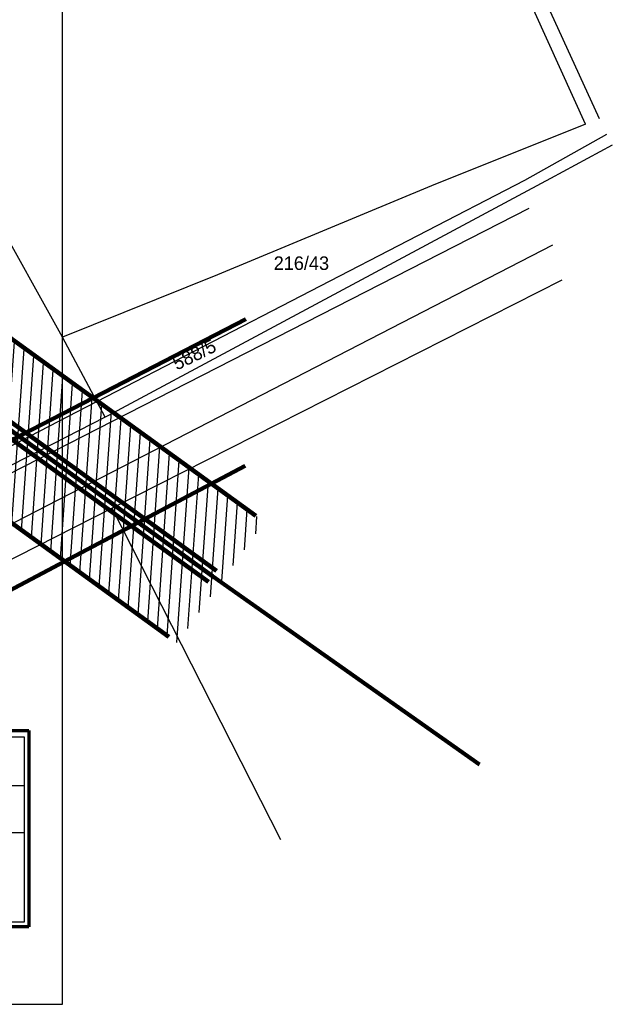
# Model space of a CAD drawing. Extents: x -740024 to -738426, y -1122140 to -1121743.
# Tile 17 of 256: x -739709 to -739622, y -1122029 to -1121884. Entities that reach past the tile are written whole.
import ezdxf

# ---------------------------------------------------------------- set-up
doc = ezdxf.new("R2010")
doc.units = 0
doc.header["$MEASUREMENT"] = 0
for name, color, linetype in [('G_DALSI_PRVKY_MAPY_B105', 7, 'Continuous'), ('G_DALSI_PRVKY_MAPY_B601', 7, 'Continuous'), ('G_DALSI_PRVKY_MAPY_L21800', 7, 'Continuous'), ('G_DALSI_PRVKY_MAPY_L60500', 7, 'Continuous'), ('G_HRANICE_PARCEL_L21900', 7, 'Continuous'), ('G_HRANICE_PARCEL_L21999', 7, 'Continuous'), ('G_PARCELY_KN_T100018', 7, 'Continuous'), ('G_PARCELY_KN_T18', 7, 'Continuous'), ('obrubníky', 7, 'Continuous'), ('SITUACE', 7, 'Continuous'), ('SÍTĚ NOVÉ', 7, 'Continuous')]:
    doc.layers.add(name, color=color, linetype=linetype)
doc.styles.add('GENERATED_STYLE_1', font='txt')

msp = doc.modelspace()

# ---------------------------------------------------------------- hatches: boundary and pattern name
at = {"layer": 'obrubníky', "linetype": 'Continuous'}
h = msp.add_hatch(dxfattribs=at)
h.set_pattern_fill('plášť_2_kopírovat', color=256, style=0, pattern_type=2)
h.set_pattern_definition([(86, (-738576.9859, -1121962.5378), (-1.496346, 0.1046347), [])])
h.paths.add_polyline_path([(-739686.0081, -1121975.8547), (-739770.3862, -1121914.9854), (-739879.6887, -1121836.5613), (-739879.7085, -1121809.4701), (-739789.1548, -1121874.442), (-739673.1798, -1121957.982)], flags=0)

# ---------------------------------------------------------------- linework, layer by layer
at = {"layer": 'G_DALSI_PRVKY_MAPY_B105'}
msp.add_line((-739695.6622, -1121955.9856), (-739695.6621, -1121955.9856), dxfattribs=at)
at = {"layer": 'G_DALSI_PRVKY_MAPY_B601'}
msp.add_line((-739680.8522, -1121966.0156), (-739680.8521, -1121966.0156), dxfattribs=at)
at = {"layer": 'G_DALSI_PRVKY_MAPY_L21800', "flags": 128}
for points in [[(-739732.8222, -1121962.1356), (-739634.1022, -1121911.7056)], [(-739630.6422, -1121917.1656), (-739729.1222, -1121967.8656)]]:
    msp.add_lwpolyline(points, dxfattribs=at)
at = {"layer": 'G_DALSI_PRVKY_MAPY_L60500', "color": 1, "lineweight": 200, "flags": 128}
for points in [[(-739730.9995, -1121916.1681), (-739674.4395, -1121957.0781)], [(-739736.8292, -1121924.2931), (-739680.2692, -1121965.2031)], [(-739737.4122, -1121925.1056), (-739680.8522, -1121966.0156)], [(-739737.9951, -1121925.9181), (-739681.4351, -1121966.8281)], [(-739743.8279, -1121934.0409), (-739687.2679, -1121974.9509)], [(-739680.8522, -1121966.0156), (-739641.4222, -1121993.7856)]]:
    msp.add_lwpolyline(points, dxfattribs=at)
at = {"layer": 'G_HRANICE_PARCEL_L21900', "flags": 128}
for points in [[(-739697.9122, -1121940.2156), (-739634.7422, -1121907.5556), (-739622.6422, -1121900.7456)], [(-739629.2522, -1121922.2956), (-739695.6622, -1121955.9856)], [(-739761.0222, -1121970.5256), (-739734.5622, -1121959.1656), (-739697.9122, -1121940.2156)], [(-739695.6622, -1121955.9856), (-739726.3322, -1121971.5456), (-739757.3522, -1121983.1156), (-739784.0622, -1121991.2956)], [(-739670.7517, -1122004.8986), (-739695.6622, -1121955.9856)]]:
    msp.add_lwpolyline(points, dxfattribs=at)
at = {"layer": 'G_HRANICE_PARCEL_L21999', "flags": 128}
for points in [[(-739625.8022, -1121899.2956), (-739635.1322, -1121878.6256), (-739639.0522, -1121872.1756), (-739648.0222, -1121857.7856), (-739651.8622, -1121851.1556), (-739658.8522, -1121841.7056), (-739674.2622, -1121820.1856), (-739672.8022, -1121819.0956)], [(-739669.4422, -1121823.1756), (-739650.4322, -1121849.6556), (-739646.6822, -1121856.4056), (-739637.7122, -1121870.1056), (-739632.0622, -1121880.2656), (-739623.7722, -1121898.4756)], [(-739702.9822, -1121930.7456), (-739713.4122, -1121912.0256), (-739724.3722, -1121895.9356), (-739737.2122, -1121877.9356), (-739744.5822, -1121868.6656), (-739758.0222, -1121850.9956), (-739769.5222, -1121837.8956)], [(-739625.8022, -1121899.2956), (-739648.4922, -1121908.3956), (-739680.0922, -1121921.5156), (-739702.9822, -1121930.7456)], [(-739621.8222, -1121902.4056), (-739630.9622, -1121907.3056), (-739696.2722, -1121942.3456), (-739696.6722, -1121942.5456)], [(-739697.9122, -1121940.2156), (-739702.9822, -1121930.7456)], [(-739696.6722, -1121942.5456), (-739697.9122, -1121940.2156)], [(-739696.6722, -1121942.5456), (-739720.1722, -1121954.5256), (-739732.9122, -1121960.5756), (-739750.3222, -1121967.0756), (-739761.0222, -1121970.5256)]]:
    msp.add_lwpolyline(points, dxfattribs=at)
at = {"layer": 'SITUACE', "color": 14, "lineweight": 70}
for p, q in [((-739786.1332, -1121988.7874), (-739707.947, -1121988.7874)), ((-739786.1332, -1121988.7874), (-739707.947, -1121988.7874)), ((-739707.947, -1121988.7874), (-739707.947, -1122017.7453)), ((-739707.947, -1121988.7874), (-739707.947, -1122017.7453)), ((-739707.947, -1122017.7453), (-739786.1332, -1122017.7453)), ((-739707.947, -1122017.7453), (-739786.1332, -1122017.7453))]:
    msp.add_line(p, q, dxfattribs=at)
at = {"layer": 'SITUACE'}
for p, q in [((-739785.4337, -1121989.7193), (-739708.6579, -1121989.7193)), ((-739785.4337, -1121989.7193), (-739708.6579, -1121989.7193)), ((-739708.6579, -1121989.7193), (-739708.6579, -1122017.0396)), ((-739708.6579, -1121989.7193), (-739708.6579, -1122017.0396)), ((-739761.2386, -1121996.8768), (-739708.6579, -1121996.8768)), ((-739761.2386, -1121996.8768), (-739708.6579, -1121996.8768)), ((-739785.4337, -1122003.8162), (-739708.6579, -1122003.8162)), ((-739785.4337, -1122003.8162), (-739708.6579, -1122003.8162)), ((-739708.6579, -1122017.0396), (-739785.4337, -1122017.0396)), ((-739708.6579, -1122017.0396), (-739785.4337, -1122017.0396))]:
    msp.add_line(p, q, dxfattribs=at)
at = {"layer": 'SÍTĚ NOVÉ'}
for p, q in [((-739702.9822, -1122029.1865), (-739702.9822, -1121844.1925)), ((-739913.1147, -1122029.1865), (-739702.9822, -1122029.1865))]:
    msp.add_line(p, q, dxfattribs=at)
at = {"layer": 'SÍTĚ NOVÉ', "color": 1, "lineweight": 200}
for p, q in [((-739724.1925, -1121952.9607), (-739675.9197, -1121928.0821)), ((-739717.1861, -1121971.4861), (-739676.0384, -1121949.695))]:
    msp.add_line(p, q, dxfattribs=at)

# ---------------------------------------------------------------- texts
at = {"layer": 'G_PARCELY_KN_T100018', "insert": (-739671.8104, -1121919.8224), "char_height": 2, "attachment_point": 4, "style": 'GENERATED_STYLE_1'}
msp.add_mtext('{216/43}', dxfattribs=at)
at = {"layer": 'G_PARCELY_KN_T18', "insert": (-739686.088, -1121935.6825), "char_height": 2, "attachment_point": 7, "rotation": 26, "style": 'GENERATED_STYLE_1'}
msp.add_mtext('{588/5}', dxfattribs=at)

doc.saveas('drawing.dxf')
